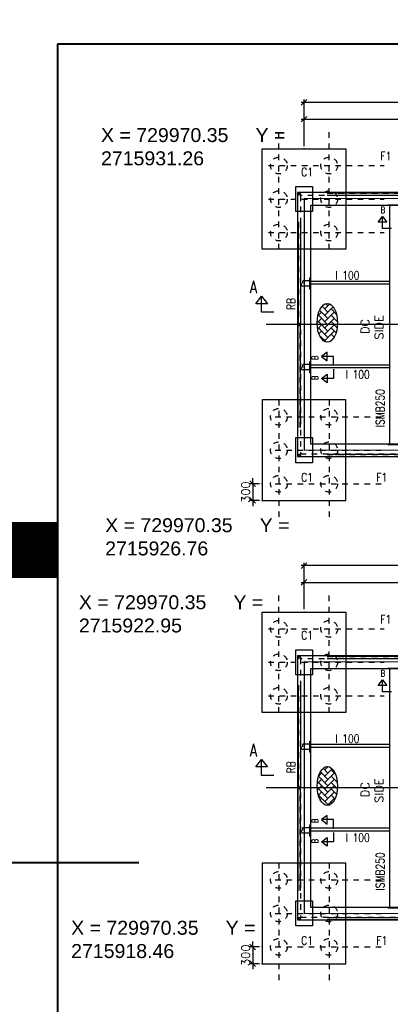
# Model space of a CAD drawing. Header units: inches. Extents: x 727810 to 1461440, y 2714588 to 5435005.
# Tile 206 of 233: x 729965 to 729972, y 2715917 to 2715934. Entities that reach past the tile are written whole.
import ezdxf

# ---------------------------------------------------------------- set-up
doc = ezdxf.new("R2010")
doc.units = ezdxf.units.IN
doc.header["$MEASUREMENT"] = 0
doc.linetypes.add('DIVIDEX2', pattern=[2.5, 1, -0.5, 0, -0.5, 0, -0.5])
doc.linetypes.add('HIDDEN', pattern=[0.375, 0.25, -0.125])
doc.layers.add('AM_5', color=3, linetype='Continuous', lineweight=15)
doc.layers.add('AM_8', color=1, linetype='Continuous', lineweight=15)
for name, color, linetype in [('DETAILS', 7, 'Continuous'), ('Inverter Room', 7, 'Continuous'), ('pl cable iength', 7, 'Continuous'), ('SCB', 7, 'Continuous')]:
    doc.layers.add(name, color=color, linetype=linetype)
doc.styles.add('RANJAN', font='romans.shx', dxfattribs={"width": 0.75})
doc.styles.add('ROMANS', font='ROMANS.shx', dxfattribs={"height": 10})
doc.styles.get("Standard").update_dxf_attribs({"font": 'arial.ttf'})
doc.dimstyles.new('ROMANS$0', dxfattribs={"dimscale": 100, "dimtxt": 100, "dimasz": 1, "dimexe": 0.5, "dimexo": 0.5, "dimgap": 0.5, "dimtad": 1, "dimdec": 0, "dimrnd": 5, "dimdsep": 46, "dimtxsty": 'ROMANS', "dimblk": 'OBLIQUE', "dimcen": 1, "dimdle": 0.5, "dimclrd": 6, "dimclre": 6, "dimclrt": 3, "dimadec": 0, "dimazin": 0, "dimtfac": 1, "dimtdec": 0, "dimtix": 1, "dimtmove": 0, "dimatfit": 3, "dimldrblk": 'OBLIQUE', "dimfxl": 1, "dimtolj": 1, "dimtzin": 0, "dimarcsym": 0})
doc.dimstyles.new('ROMANS$7', dxfattribs={"dimscale": 100, "dimtxt": 2.5, "dimasz": 2, "dimexe": 20, "dimexo": 20, "dimgap": 0.5, "dimtad": 1, "dimdec": 0, "dimrnd": 5, "dimzin": 0, "dimdsep": 46, "dimtxsty": 'ROMANS', "dimcen": 0.09, "dimdle": 20, "dimclrd": 256, "dimclre": 256, "dimclrt": 3, "dimadec": 0, "dimazin": 0, "dimtfac": 20, "dimtdec": 0, "dimtix": 1, "dimtmove": 2, "dimatfit": 3, "dimfxl": 1, "dimtolj": 1, "dimtzin": 0, "dimarcsym": 0})

# ---------------------------------------------------------------- blocks, each defined once
blk = doc.blocks.new('_Oblique')
at = {"color": 0, "linetype": 'ByBlock', "lineweight": -2}
blk.add_line((-0.5, -0.5), (0.5, 0.5), dxfattribs=at)
blk = doc.blocks.new('*D66')
at = {"layer": 'Inverter Room', "color": 6, "lineweight": -2, "ltscale": 0.5, "transparency": 16777216}
for p, q in [((2052862, -2324182), (2052691, -2324182)), ((2052741, -2324182), (2052741, -2324082)), ((2052741, -2324182), (2052741, -2324482)), ((2052862, -2324482), (2052691, -2324482)), ((2052741, -2324482), (2052741, -2324582))]:
    blk.add_line(p, q, dxfattribs=at)
at = {"layer": 'Inverter Room', "color": 0, "ltscale": 0.5, "transparency": 16777216}
for p in [(2052912, -2324182), (2052741, -2324482), (2052912, -2324482)]:
    blk.add_point(p, dxfattribs=at)
at = {"layer": 'Inverter Room', "color": 6, "lineweight": -2, "ltscale": 0.5, "transparency": 16777216, "xscale": 100, "yscale": 100, "zscale": 100}
for p, rotation in [((2052741, -2324182), 270), ((2052741, -2324482), 90)]:
    blk.add_blockref('_Oblique', p, dxfattribs=dict(at, rotation=rotation))
at = {"layer": 'Inverter Room', "color": 3, "ltscale": 0.5, "transparency": 16777216, "insert": (2052616, -2324332), "char_height": 150, "attachment_point": 5, "rotation": 90, "style": 'ROMANS'}
blk.add_mtext('\\A1;300', dxfattribs=at)
blk = doc.blocks.new('*D67')
at = {"layer": 'Inverter Room', "color": 6, "lineweight": -2, "ltscale": 0.5, "transparency": 16777216}
for p, q in [((2053662, -2318132), (2053662, -2317300)), ((2062162, -2318132), (2062162, -2317300)), ((2062212, -2317350), (2053612, -2317350))]:
    blk.add_line(p, q, dxfattribs=at)
at = {"layer": 'Inverter Room', "color": 0, "ltscale": 0.5, "transparency": 16777216}
for p in [(2053662, -2317350), (2053662, -2318182), (2062162, -2318182)]:
    blk.add_point(p, dxfattribs=at)
at = {"layer": 'Inverter Room', "color": 6, "lineweight": -2, "ltscale": 0.5, "transparency": 16777216, "xscale": 100, "yscale": 100, "zscale": 100, "rotation": 180}
blk.add_blockref('_Oblique', (2053662, -2317350), dxfattribs=at)
at = {"layer": 'Inverter Room', "color": 6, "lineweight": -2, "ltscale": 0.5, "transparency": 16777216, "xscale": 100, "yscale": 100, "zscale": 100}
blk.add_blockref('_Oblique', (2062162, -2317350), dxfattribs=at)
at = {"layer": 'Inverter Room', "color": 3, "ltscale": 0.5, "transparency": 16777216, "insert": (2057912, -2317225), "char_height": 150, "attachment_point": 5, "style": 'ROMANS'}
blk.add_mtext('\\A1;8500', dxfattribs=at)
blk = doc.blocks.new('*D69')
at = {"layer": 'AM_5', "color": 6, "lineweight": -2, "transparency": 16777216}
for p, q in [((2053612, -2317650), (2057962, -2317650)), ((2053662, -2318132), (2053662, -2317600)), ((2057912, -2318132), (2057912, -2317600))]:
    blk.add_line(p, q, dxfattribs=at)
at = {"layer": 'Inverter Room', "color": 0, "transparency": 16777216}
for p in [(2057912, -2317650), (2053662, -2318182), (2057912, -2318182)]:
    blk.add_point(p, dxfattribs=at)
at = {"layer": 'AM_5', "color": 6, "lineweight": -2, "transparency": 16777216, "xscale": 100, "yscale": 100, "zscale": 100, "rotation": 180}
blk.add_blockref('_Oblique', (2053662, -2317650), dxfattribs=at)
at = {"layer": 'AM_5', "color": 6, "lineweight": -2, "transparency": 16777216, "xscale": 100, "yscale": 100, "zscale": 100}
blk.add_blockref('_Oblique', (2057912, -2317650), dxfattribs=at)
at = {"layer": 'AM_5', "color": 3, "transparency": 16777216, "insert": (2055787, -2317525), "char_height": 150, "attachment_point": 5, "style": 'ROMANS', "bg_fill": 3, "box_fill_scale": 1.25, "bg_fill_color": 256, "bg_fill_true_color": 13158600, "bg_fill_transparency": 0}
blk.add_mtext('\\A1;4250', dxfattribs=at)
blk = doc.blocks.new('dshshh')
at = {"layer": 'AM_8', "ltscale": 0.5}
h = blk.add_hatch(dxfattribs=at)
h.set_pattern_fill('AR-HBONE', color=256, scale=20, style=0)
h.set_pattern_definition([(45, (79715.245, 41647.834), (9e-15, 113.137085), [240, -80]), (135, (79771.81, 41704.4), (9e-15, 113.137085), [240, -80])])
edge = h.paths.add_edge_path()
edge.add_ellipse((2054078.4, -2321298.8), major_axis=(0, 348.6), ratio=0.5219783, start_angle=191.45916, end_angle=459.29111)
edge.add_ellipse((2054078.4, -2321298.8), major_axis=(0, 348.6), ratio=0.5219783, start_angle=99.29111, end_angle=191.45916)
at = {"layer": 'DETAILS', "linetype": 'DIVIDEX2', "ltscale": 0.5}
for p, q in [((2053211.7, -2319985.4), (2053211.7, -2317883.4)), ((2054111.7, -2319985.4), (2054111.7, -2317883.4)), ((2053022.3, -2318481.5), (2055098.3, -2318481.5)), ((2053022.3, -2319081.5), (2055098.3, -2319081.5)), ((2053022.3, -2319681.5), (2055098.3, -2319681.5)), ((2053211.7, -2322677.6), (2053211.7, -2324863.9)), ((2054111.7, -2322677.6), (2054111.7, -2324863.9)), ((2053143.9, -2322981.5), (2055098.3, -2322981.5)), ((2053143.9, -2323581.5), (2055098.3, -2323581.5)), ((2053143.9, -2324181.5), (2055098.3, -2324181.5))]:
    blk.add_line(p, q, dxfattribs=at)
at = {"layer": 'DETAILS', "ltscale": 0.5}
for p, q in [((2054075.3, -2318971.1), (2055575.3, -2318971.1)), ((2054075.3, -2319011.1), (2055575.3, -2319011.1)), ((2053555.3, -2319491.1), (2053555.3, -2321331.5)), ((2053595.3, -2319491.1), (2053595.3, -2321331.5)), ((2053776.7, -2320494.4), (2053776.7, -2320694.4)), ((2053555.3, -2323171.9), (2053555.3, -2321331.5)), ((2053595.3, -2323171.9), (2053595.3, -2321331.5)), ((2053776.7, -2321994.4), (2053776.7, -2322194.4)), ((2054075.3, -2323651.9), (2055575.3, -2323651.9)), ((2054075.3, -2323691.9), (2055575.3, -2323691.9))]:
    blk.add_line(p, q, dxfattribs=at)
for centre in [(2053575.3, -2318991.1), (2053575.3, -2321331.5), (2053575.3, -2323671.9)]:
    blk.add_circle(centre, 20, dxfattribs=at)
blk.add_ellipse((2054078.4, -2321298.8), major_axis=(0, 348.6), ratio=0.5219783, dxfattribs=at)
at = {"layer": 'Inverter Room', "color": 8, "linetype": 'HIDDEN', "ltscale": 2}
for p, q in [((2054073.6, -2318973.2), (2055576.9, -2318973.2)), ((2054075.3, -2319009.1), (2055575.3, -2319009.1)), ((2053557.4, -2319489.5), (2053557.4, -2321322.6)), ((2053593.3, -2319491.1), (2053593.3, -2321322.8)), ((2053557.4, -2323173.6), (2053557.4, -2321340.4)), ((2053593.3, -2323171.9), (2053593.3, -2321340.2)), ((2054075.3, -2323653.9), (2055575.3, -2323653.9)), ((2054073.6, -2323689.8), (2055576.9, -2323689.8))]:
    blk.add_line(p, q, dxfattribs=at)
at = {"layer": 'Inverter Room', "color": 4, "ltscale": 0.5}
for p, q in [((2055161.7, -2319184.5), (2055161.7, -2319196.5)), ((2055199.2, -2323466.5), (2055199.2, -2319196.5)), ((2053764.7, -2320494.4), (2053776.7, -2320494.4)), ((2055191.2, -2320556.5), (2053777.2, -2320556.5)), ((2055191.2, -2320606.5), (2053777.2, -2320606.5)), ((2053764.7, -2320694.4), (2053776.7, -2320694.4)), ((2053764.7, -2321994.4), (2053776.7, -2321994.4)), ((2055191.2, -2322056.5), (2053777.2, -2322056.5)), ((2053764.7, -2322194.4), (2053776.7, -2322194.4)), ((2055191.2, -2322106.5), (2053777.2, -2322106.5)), ((2055161.7, -2323478.5), (2055161.7, -2323466.5))]:
    blk.add_line(p, q, dxfattribs=at)
at = {"layer": 'Inverter Room', "color": 2}
for p, q in [((2053618.4, -2320630.9), (2053618.4, -2320597)), ((2053761.7, -2320642.1), (2053629.7, -2320642.1)), ((2053633.5, -2320557.9), (2053633.5, -2320596.5)), ((2053761.7, -2320546.7), (2053644.7, -2320546.7)), ((2053764.7, -2320639.1), (2053764.7, -2320549.7)), ((2053633.5, -2322057.9), (2053633.5, -2322096.5)), ((2053761.7, -2322046.7), (2053644.7, -2322046.7)), ((2053764.7, -2322139.1), (2053764.7, -2322049.7)), ((2053618.4, -2322130.9), (2053618.4, -2322097)), ((2053761.7, -2322142.1), (2053629.7, -2322142.1))]:
    blk.add_line(p, q, dxfattribs=at)
at = {"layer": 'Inverter Room', "ltscale": 2}
for p, q in [((2063030.8, -2321331.5), (2052980.6, -2321331.5)), ((2055191.2, -2321331.5), (2053390.2, -2321331.5))]:
    blk.add_line(p, q, dxfattribs=at)
at = {"layer": 'Inverter Room', "color": 4, "ltscale": 0.5}
for points in [[(2054411.7, -2319981.5), (2052911.7, -2319981.5), (2052911.7, -2318181.5), (2054411.7, -2318181.5)], [(2053546.7, -2323696.5), (2062276.7, -2323696.5), (2062276.7, -2318966.5), (2053546.7, -2318966.5)], [(2053776.7, -2323466.5), (2062046.7, -2323466.5), (2062046.7, -2319196.5), (2053776.7, -2319196.5)], [(2054411.7, -2322681.5), (2052911.7, -2322681.5), (2052911.7, -2324481.5), (2054411.7, -2324481.5)]]:
    blk.add_lwpolyline(points, close=True, dxfattribs=at)
at = {"layer": 'Inverter Room', "ltscale": 3}
for points in [[(2053811.7, -2319306.5), (2053511.7, -2319306.5), (2053511.7, -2318856.5), (2053811.7, -2318856.5)], [(2053811.7, -2323806.5), (2053511.7, -2323806.5), (2053511.7, -2323356.5), (2053811.7, -2323356.5)]]:
    blk.add_lwpolyline(points, close=True, dxfattribs=at)
at = {"layer": 'Inverter Room', "color": 8, "linetype": 'HIDDEN', "ltscale": 2}
blk.add_lwpolyline([(2053596.7, -2323646.5), (2062226.7, -2323655.2), (2062226.7, -2319025.2), (2053596.7, -2319016.5)], close=True, dxfattribs=at)
at = {"layer": 'Inverter Room', "ltscale": 2}
blk.add_lwpolyline([(2053661.8, -2323573.8), (2062161.7, -2323581.5), (2062161.7, -2319081.5), (2053661.8, -2319073.8)], close=True, dxfattribs=at)
at = {"layer": 'Inverter Room', "color": 4, "ltscale": 0.5}
for points in [[(2055161.7, -2319184.5), (2055361.7, -2319184.5)], [(2053764.7, -2320694.4), (2053764.7, -2320494.4)], [(2053764.7, -2322194.4), (2053764.7, -2321994.4)], [(2055161.7, -2323478.5), (2055361.7, -2323478.5)]]:
    blk.add_lwpolyline(points, dxfattribs=at)
at = {"layer": 'Inverter Room', "color": 4, "linetype": 'Continuous'}
for points in [[(2055228.5, -2319609.7), (2055063.4, -2319609.7), (2055063.4, -2319395.7), (2055142.6, -2319496), (2054986.8, -2319496), (2055063.4, -2319395.7)], [(2053121.6, -2321107.4), (2052901.6, -2321107.4), (2052901.6, -2320822.1), (2053007.2, -2320955.9), (2052799.4, -2320955.9), (2052901.6, -2320822.1)], [(2054187.9, -2322065.6), (2054187.9, -2321900.5), (2053973.9, -2321900.5), (2054074.3, -2321979.7), (2054074.3, -2321823.9), (2053973.9, -2321900.5)], [(2054187.9, -2322132.1), (2054187.9, -2322297.1), (2053973.9, -2322297.1), (2054074.3, -2322218), (2054074.3, -2322373.8), (2053973.9, -2322297.1)]]:
    blk.add_lwpolyline(points, dxfattribs=at)
at = {"layer": 'Inverter Room', "color": 8, "linetype": 'HIDDEN', "ltscale": 2}
for centre, radius in [((2053211.7, -2318481.5), 150), ((2054111.7, -2318481.5), 150), ((2053211.7, -2319081.5), 150), ((2053575.3, -2318991.1), 18), ((2054111.7, -2319081.5), 150), ((2053211.7, -2319681.5), 150), ((2054111.7, -2319681.5), 150), ((2053575.3, -2321331.5), 18), ((2053211.7, -2322981.5), 150), ((2054111.7, -2322981.5), 150), ((2053211.7, -2323581.5), 150), ((2054111.7, -2323581.5), 150), ((2053575.3, -2323671.9), 18), ((2053211.7, -2324181.5), 150), ((2054111.7, -2324181.5), 150)]:
    blk.add_circle(centre, radius, dxfattribs=at)
at = {"layer": 'Inverter Room', "color": 2}
for centre, radius, start, end in [((2053629.7, -2320630.9), 11.2, 180, 270), ((2053644.7, -2320557.9), 11.2, 90, 180), ((2053761.7, -2320549.7), 3, 0, 90), ((2053761.7, -2320639.1), 3, 270, 0), ((2053644.7, -2322057.9), 11.2, 90, 180), ((2053761.7, -2322049.7), 3, 0, 90), ((2053629.7, -2322130.9), 11.2, 180, 270), ((2053761.7, -2322139.1), 3, 270, 0)]:
    blk.add_arc(centre, radius, start, end, dxfattribs=at)
at = {"layer": 'DETAILS', "color": 3, "style": 'ROMANS', "width": 0.8}
for p in [(2054221, -2320524), (2054405.7, -2322299)]:
    blk.add_text('I 100', height=150, dxfattribs=at).set_placement(p)
for s, p in [('RB', (2053500.8, -2321069.8)), ('ISMB250', (2055098.8, -2323170.7))]:
    blk.add_text(s, height=150, rotation=90, dxfattribs=at).set_placement(p)
at = {"layer": 'Inverter Room', "color": 3, "linetype": 'Continuous', "style": 'ROMANS', "width": 0.8}
for s, p in [('F1', (2055028.6, -2318386.2)), ('C1', (2053609.2, -2318671.2)), ('C1', (2053609.2, -2324141.8)), ('F1', (2054956.3, -2324141.8))]:
    blk.add_text(s, height=150, dxfattribs=at).set_placement(p)
at = {"layer": 'Inverter Room', "color": 2, "linetype": 'Continuous', "ltscale": 0.6, "style": 'RANJAN', "width": 0.75}
for s, height, p in [('B', 112.5, (2055036.2, -2319335)), ('A', 225, (2052688.3, -2320770.1))]:
    blk.add_text(s, height=height, dxfattribs=at).set_placement(p)
for p in [(2053913.3, -2321961.7), (2053913.3, -2322324.4)]:
    blk.add_text('B', height=112.5, rotation=90, dxfattribs=at).set_placement(p)
at = {"layer": 'Inverter Room', "color": 3, "linetype": 'Continuous', "insert": (2054679.6, -2321672.6), "char_height": 150, "attachment_point": 1, "rotation": 90, "style": 'ROMANS'}
blk.add_mtext_dynamic_manual_height_columns('\\pi173.70351;DC  \\P\\pi73.70351;SIDE', width=597.407, gutter_width=1, heights=[0], dxfattribs=at)
at = {"layer": 'Inverter Room', "ltscale": 0.5}
dim = blk.add_linear_dim(base=(2053661.7, -2317350.2), p1=(2062161.7, -2318181.5), p2=(2053661.7, -2318181.5), dimstyle='ROMANS$0', override={"dimtxt": 150, "dimfxl": 0.75, "dimarcsym": 1}, dxfattribs=at)
dim.commit()
dim.dimension.update_dxf_attribs({"geometry": '*D67', "text_midpoint": (2057911.7, -2317225.2)})
dim = blk.add_linear_dim(base=(2052740.9, -2324481.5), p1=(2052911.7, -2324181.5), p2=(2052911.7, -2324481.5), angle=90, dimstyle='ROMANS$0', override={"dimtxt": 150, "dimfxl": 0.75, "dimarcsym": 1}, dxfattribs=at)
dim.commit()
dim.dimension.update_dxf_attribs({"geometry": '*D66', "text_midpoint": (2052615.9, -2324331.5)})
at = {"layer": 'AM_5'}
dim = blk.add_linear_dim(base=(2057911.7, -2317649.7), p1=(2053661.7, -2318181.5), p2=(2057911.7, -2318181.5), dimstyle='ROMANS$0', override={"dimtxt": 150, "dimtfill": 1, "dimarcsym": 1}, dxfattribs=at)
dim.commit()
dim.dimension.update_dxf_attribs({"geometry": '*D69', "text_midpoint": (2055786.7, -2317524.7)})

msp = doc.modelspace()

# ---------------------------------------------------------------- linework, layer by layer
at = {"color": 3, "lineweight": 40}
msp.add_line((729965.93867, 2715907.03009, -0.296), (729965.93867, 2715934.02675, -0.296), dxfattribs=at)
at = {"layer": 'DETAILS', "color": 1, "lineweight": 40}
msp.add_line((729967.38882, 2715919.35602), (729952.7748, 2715919.35602, -0.148), dxfattribs=at)
msp.add_line((729967.38882, 2715919.35602), (729952.7748, 2715919.35602, -0.148), dxfattribs=at)
at = {"layer": 'pl cable iength', "color": 3, "lineweight": 40, "const_width": 1, "elevation": -0.296}
msp.add_lwpolyline([(729965.93867, 2715924.95953), (729952.6946, 2715924.95953), (729951.41055, 2715689.19709), (730001.34728, 2715674.47179), (730001.34728, 2715648.00183)], dxfattribs=at)

# ---------------------------------------------------------------- next in the draw order: block references
at = {"layer": 'DETAILS', "xscale": 0.000999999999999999, "yscale": 0.000999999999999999, "zscale": 0.000999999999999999}
msp.add_blockref('dshshh', (727916.68886, 2718250.3289, -0.148), dxfattribs=at)

# ---------------------------------------------------------------- next in the draw order: block references
msp.add_blockref('dshshh', (727916.68886, 2718242.0289, -0.148), dxfattribs=at)

# ---------------------------------------------------------------- next in the draw order: linework, layer by layer
at = {"color": 3, "lineweight": 40}
msp.add_line((729965.93867, 2715934.02675, -0.296), (730005.58441, 2715934.02675, -0.296), dxfattribs=at)

# ---------------------------------------------------------------- next in the draw order: texts
at = {"layer": 'SCB', "color": 3, "lineweight": 40, "char_height": 0.25, "attachment_point": 1}
for s, insert, width in [('X = 729970.35     Y = 2715931.26', (729966.71418, 2715932.51951), 3.5267569), ('X = 729970.35     Y = 2715931.26', (729966.71418, 2715932.51951), 3.5267569), ('X = 729970.35     Y = 2715926.76', (729966.78905, 2715925.52911), 3.5645569), ('X = 729970.35     Y = 2715926.76', (729966.78905, 2715925.52911), 3.5645569), ('X = 729970.35     Y = 2715922.95', (729966.31879, 2715924.14847), 3.5636704), ('X = 729970.35     Y = 2715922.95', (729966.31879, 2715924.14847), 3.5636704), ('X = 729970.35     Y = 2715918.46  ', (729966.17972, 2715918.31544), 3.5456569), ('X = 729970.35     Y = 2715918.46  ', (729966.17972, 2715918.31544), 3.5456569)]:
    msp.add_mtext(s, dxfattribs=dict(at, insert=insert, width=width))

# ---------------------------------------------------------------- next in the draw order: leaders
at = {"layer": 'Inverter Room', "ltscale": 0.5}
for points in [[(729987.25059, 2715926.6474, 0), (729986.5703, 2715927.24855, 0), (729986.18411, 2715927.24299, 0)], [(729921.17404, 2716080.99473, -0.00833), (729921.67571, 2716080.17659, -0.00833), (729922.00586, 2716080.18196, -0.00833)], [(729987.25058, 2715923.0474, -0.148), (729987.00986, 2715922.0644, -0.148), (729986.44326, 2715922.07205, -0.148)]]:
    msp.add_leader(points, dimstyle='ROMANS$7', override={"dimtxt": 150, "dimgap": 0.5, "dimtad": 0, "dimtfill": 1, "dimarcsym": 1}, dxfattribs=at)

doc.saveas('drawing.dxf')
